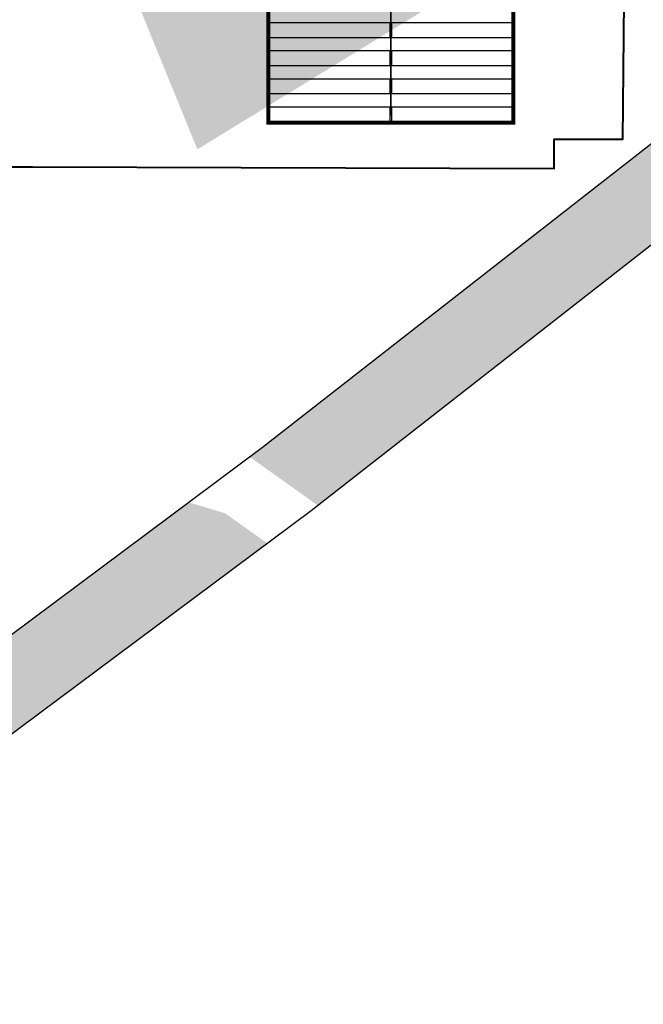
# Model space of a CAD drawing. Header units: inches. Extents: x 727810 to 1461440, y 2714588 to 5435005.
# Tile 159 of 233: x 730022 to 730178, y 2715522 to 2715768. Entities that reach past the tile are written whole.
import ezdxf

# ---------------------------------------------------------------- set-up
doc = ezdxf.new("R2010")
doc.units = ezdxf.units.IN
doc.header["$MEASUREMENT"] = 0
doc.linetypes.add('ACAD_ISO03W100', pattern=[30, 12, -18])
doc.layers.add('AM_8', color=1, linetype='Continuous', lineweight=15)
for name, color, linetype in [('BOUNDARY DETAILS', 7, 'Continuous'), ('Emvee', 3, 'Continuous'), ('Inverter Room', 7, 'Continuous'), ('POLYLINE', 3, 'Continuous'), ('SMB Cable', 7, 'Continuous'), ('tranch', 7, 'Continuous')]:
    doc.layers.add(name, color=color, linetype=linetype)
doc.styles.add('ROMANS', font='ROMANS.shx', dxfattribs={"height": 10})
doc.dimstyles.new('ROMANS$7', dxfattribs={"dimscale": 100, "dimtxt": 2.5, "dimasz": 2, "dimexe": 20, "dimexo": 20, "dimgap": 0.5, "dimtad": 1, "dimdec": 0, "dimrnd": 5, "dimzin": 0, "dimdsep": 46, "dimtxsty": 'ROMANS', "dimcen": 0.09, "dimdle": 20, "dimclrd": 256, "dimclre": 256, "dimclrt": 3, "dimadec": 0, "dimazin": 0, "dimtfac": 20, "dimtdec": 0, "dimtix": 1, "dimtmove": 2, "dimatfit": 3, "dimfxl": 1, "dimtolj": 1, "dimtzin": 0, "dimarcsym": 0})

msp = doc.modelspace()

# ---------------------------------------------------------------- hatches: boundary and pattern name
at = {"layer": 'AM_8', "ltscale": 10}
h = msp.add_hatch(dxfattribs=at)
h.set_pattern_fill('AR-CONC', color=1, scale=0.1)
h.set_pattern_definition([(50, (0, -1.14), (18.2184669, -1.59390855), [1.905, -20.955]), (355, (0, -1.14), (-3.52434214, 19.10568452), [1.524, -16.76405842]), (100.4514447, (1.518, -1.273), (14.69412471, 17.51177519), [1.61900088, -17.80902446]), (46.1842, (0, 3.94), (27.10790409, -4.2042328), [2.8575, -31.4325]), (96.6355576, (2.26, 3.59), (23.7404134, 24.74261246), [2.42850231, -26.71356082]), (351.1841512, (0, 3.94), (23.7404134, 24.74261246), [2.2859967, -25.1459732]), (21, (2.54, 2.67), (15.16143913, -10.22651982), [1.905, -20.955]), (326, (2.54, 2.67), (6.18020283, 18.41879661), [1.524, -16.764]), (71.451445, (3.803, 1.818), (21.34164193, 8.19227689), [1.61900088, -17.80899376]), (37.5, (0, -1.14), (0.308860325, 8.455503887), [0, -16.5608, 0, -17.018, 0, -16.8275]), (7.5, (0, -1.14), (6.68196625, 10.018057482), [0, -9.7028, 0, -16.1798, 0, -6.4135]), (327.5, (-5.664, -1.14), (13.559059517, -0.5728744), [0, -6.35, 0, -19.812, 0, -26.289]), (317.5, (-8.204, -1.14), (14.81291814, 2.542649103), [0, -8.255, 0, -13.1572, 0, -18.669])])
h.paths.add_polyline_path([(730391.82316, 2715878.16018), (730356.7819, 2715850.51698), (730272.22694, 2715783.8137), (730096.51231, 2715646.5984), (730080.0676, 2715658.3065), (730079.18894, 2715658.57034), (730082.7077, 2715661.194), (730259.8786, 2715799.5465), (730344.3948, 2715866.2192), (730379.4438, 2715893.8685), (730671.4684, 2716124.0062), (730657.0154, 2716226.259), (730645.0894, 2716310.634), (730560.6399, 2716311.9751), (730459.0973, 2716313.5877), (730357.5548, 2716315.2002), (730256.0122, 2716316.8128), (730154.4697, 2716318.4254), (730052.9271, 2716320.038), (729951.3846, 2716321.6505), (729849.842, 2716323.2631), (729748.2994, 2716324.8757), (729646.7569, 2716326.4882), (729545.2143, 2716328.1008), (729443.6718, 2716329.7134), (729342.1292, 2716331.326), (729240.5867, 2716332.9385), (729139.0441, 2716334.5511), (729037.5016, 2716336.1637), (728935.959, 2716337.7762), (728834.4165, 2716339.3888), (728732.7414, 2716341.0035), (728626.066, 2716344.1123), (728519.5231, 2716347.2172), (728412.9801, 2716350.3221), (728306.4372, 2716353.427), (728093.3514, 2716359.6368), (728003.9825, 2716362.2412), (728001.5191, 2716280.3372), (727998.4549, 2716178.4583), (727995.3907, 2716076.5793), (727992.3266, 2715974.7004), (727987.67284, 2715819.9715), (727987.22168, 2715804.9715), (727986.1982, 2715770.9426), (727983.134, 2715669.0636), (727979.3235, 2715542.3694), (729920.1414, 2715542.3694), (729990.8211, 2715592.6815), (730064.21459, 2715647.40517), (730073.3836, 2715644.6519), (730083.91997, 2715637.15035), (730002.59918, 2715576.51593), (729926.53277, 2715522.3694), (727958.71293, 2715522.3694), (727963.14304, 2715669.66486), (727966.20724, 2715771.54387), (727972.33564, 2715975.30167), (727975.39974, 2716077.18055), (727978.46394, 2716179.05957), (727981.52814, 2716280.93847), (727984.59224, 2716382.81476), (728093.934, 2716379.62831), (728200.4769, 2716376.52341), (728307.0198, 2716373.41851), (728413.5627, 2716370.31361), (728520.1057, 2716367.20871), (728626.6486, 2716364.10381), (728733.19151, 2716360.99887), (728834.73408, 2716359.38628), (728936.27658, 2716357.77368), (729037.81916, 2716356.16118), (729139.36168, 2716354.54858), (729240.90428, 2716352.93598), (729342.44676, 2716351.32348), (729443.98938, 2716349.71088), (729545.53188, 2716348.09828), (729647.07448, 2716346.48568), (729748.61696, 2716344.87318), (729850.15958, 2716343.26058), (729951.70218, 2716341.64798), (730053.24466, 2716340.03548), (730154.78728, 2716338.42288), (730256.32978, 2716336.81028), (730357.87238, 2716335.19768), (730459.41486, 2716333.58518), (730560.95748, 2716331.97258), (730662.50002, 2716330.36003), (730676.81856, 2716229.05808), (730692.88125, 2716115.41696)])

# ---------------------------------------------------------------- linework, layer by layer
at = {"layer": 'BOUNDARY DETAILS', "color": 5, "linetype": 'ACAD_ISO03W100', "const_width": 0.25}
msp.add_lwpolyline([(729545.53188, 2716348.09828), (729647.07448, 2716346.48568), (729748.61696, 2716344.87318), (729850.15958, 2716343.26058), (729951.70218, 2716341.64798), (730053.24466, 2716340.03548), (730154.78728, 2716338.42288), (730256.32978, 2716336.81028), (730357.87238, 2716335.19768), (730459.41486, 2716333.58518), (730560.95748, 2716331.97258), (730662.50002, 2716330.36003), (730676.81856, 2716229.05808), (730692.88125, 2716115.41696), (730391.82316, 2715878.16018), (730356.7819, 2715850.51698), (730272.22694, 2715783.8137), (730094.84143, 2715645.29361), (730002.59918, 2715576.51593), (729926.53277, 2715522.3694), (727958.71293, 2715522.3694)], dxfattribs=at)
at = {"layer": 'BOUNDARY DETAILS', "color": 2}
for points in [[(729545.53188, 2716348.09828), (729647.07448, 2716346.48568), (729748.61696, 2716344.87318), (729850.15958, 2716343.26058), (729951.70218, 2716341.64798), (730053.24466, 2716340.03548), (730154.78728, 2716338.42288), (730256.32978, 2716336.81028), (730357.87238, 2716335.19768), (730459.41486, 2716333.58518), (730560.95748, 2716331.97258), (730662.50002, 2716330.36003), (730676.81856, 2716229.05808), (730692.88125, 2716115.41696), (730391.82316, 2715878.16018), (730356.7819, 2715850.51698), (730272.22694, 2715783.8137), (730094.84143, 2715645.29361), (730002.59918, 2715576.51593), (729926.53277, 2715522.3694), (727958.71293, 2715522.3694)], [(729545.2143, 2716327.9808), (729646.7569, 2716326.3682), (729748.2994, 2716324.7557), (729951.3846, 2716321.5305), (730052.9271, 2716319.918), (730154.4697, 2716318.3054), (730256.0122, 2716316.6928), (730357.5548, 2716315.0802), (730459.0973, 2716313.4677), (730560.6399, 2716311.8551), (730645.0894, 2716310.514), (730657.0154, 2716226.139), (730671.4684, 2716123.8862), (730379.4438, 2715893.7485), (730344.3948, 2715866.0992), (730259.8786, 2715799.4265), (730082.7077, 2715661.074), (729990.8211, 2715592.5615), (729920.1414, 2715542.2494), (727979.3235, 2715542.2494)]]:
    msp.add_lwpolyline(points, dxfattribs=at)
at = {"layer": 'Emvee'}
for points in [[(730084.40494, 2715766.97559), (730114.44494, 2715766.97559), (730114.44494, 2715763.17559), (730084.40494, 2715763.17559), (730084.40494, 2715766.97559)], [(730114.94494, 2715766.97559), (730144.98494, 2715766.97559), (730144.98494, 2715763.17559), (730114.94494, 2715763.17559), (730114.94494, 2715766.97559)], [(730084.40494, 2715759.97559), (730114.44494, 2715759.97559), (730114.44494, 2715756.17559), (730084.40494, 2715756.17559), (730084.40494, 2715759.97559)], [(730114.94494, 2715759.97559), (730144.98494, 2715759.97559), (730144.98494, 2715756.17559), (730114.94494, 2715756.17559), (730114.94494, 2715759.97559)], [(730084.40494, 2715752.97559), (730114.44494, 2715752.97559), (730114.44494, 2715749.17559), (730084.40494, 2715749.17559), (730084.40494, 2715752.97559)], [(730114.94494, 2715752.97559), (730144.98494, 2715752.97559), (730144.98494, 2715749.17559), (730114.94494, 2715749.17559), (730114.94494, 2715752.97559)], [(730084.40494, 2715745.97559), (730114.44494, 2715745.97559), (730114.44494, 2715742.17559), (730084.40494, 2715742.17559), (730084.40494, 2715745.97559)], [(730114.94494, 2715745.97559), (730144.98494, 2715745.97559), (730144.98494, 2715742.17559), (730114.94494, 2715742.17559), (730114.94494, 2715745.97559)]]:
    msp.add_lwpolyline(points, dxfattribs=at)
at = {"layer": 'POLYLINE', "color": 0, "lineweight": 40}
msp.add_lwpolyline([(730442.80458, 2716088.0457), (730083.89503, 2716088.31715), (730083.69042, 2716070.16149), (730018.53272, 2716070.16149), (730018.51562, 2716082.81016), (729957.85311, 2716083.39526), (729957.74026, 2715787.13133), (729957.34995, 2715730.98165), (730025.33457, 2715730.98424), (730155.43941, 2715730.62144), (730155.43941, 2715737.87888), (730172.62508, 2715737.87888), (730172.92235, 2715772.34695), (730205.70977, 2715772.34695)], dxfattribs=at)
at = {"layer": 'SMB Cable', "color": 3, "const_width": 1}
msp.add_lwpolyline([(730145.30948, 2715811.83208), (730145.30948, 2715742.02807), (730084.17328, 2715742.02807), (730084.17328, 2715770.00592)], dxfattribs=at)
at = {"layer": 'tranch', "const_width": 0.4}
msp.add_lwpolyline([(730114.73606, 2715775.06169), (730114.73606, 2715743.86188)], dxfattribs=at)

# ---------------------------------------------------------------- leaders
at = {"layer": 'Inverter Room', "ltscale": 0.5}
msp.add_leader([(729989.95051, 2715923.0474, -0.37562), (729990.45219, 2715922.22926, -0.37562), (729990.78234, 2715922.23463, -0.37562)], dimstyle='ROMANS$7', override={"dimtxt": 150, "dimgap": 0.5, "dimtad": 0, "dimtfill": 1, "dimarcsym": 1}, dxfattribs=at)

doc.saveas('drawing.dxf')
